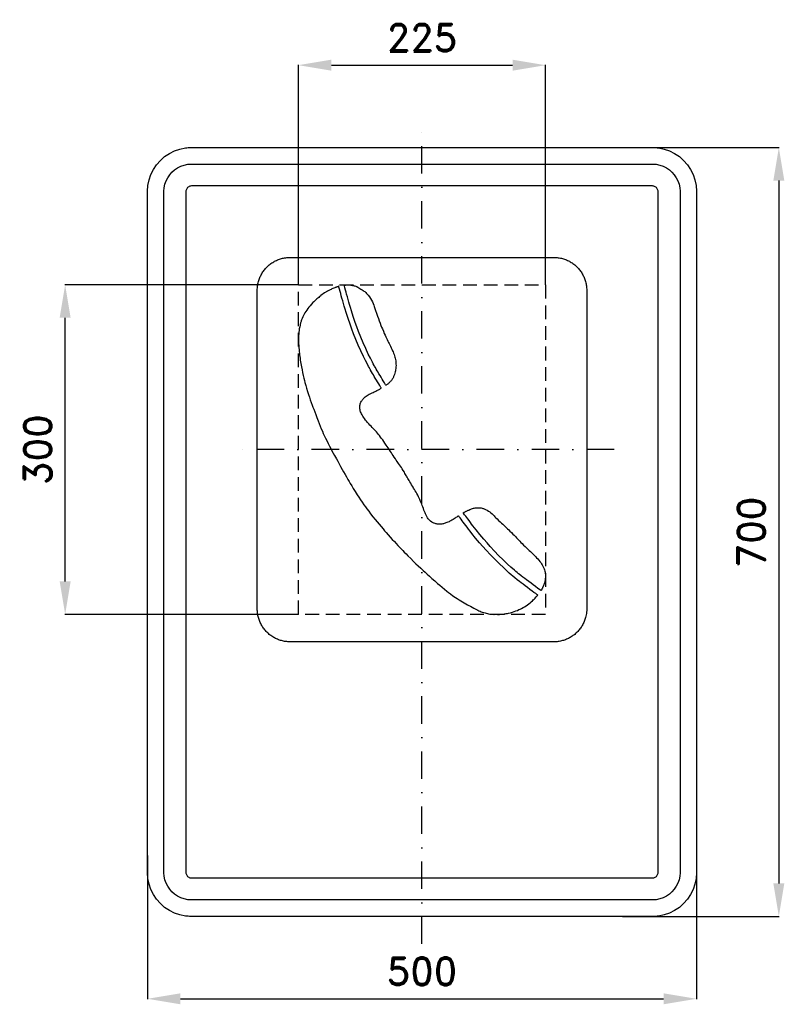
# Model space of a CAD drawing. Header units: millimetres. Extents: x -366 to 330, y -430 to 466.
import ezdxf

# ---------------------------------------------------------------- set-up
doc = ezdxf.new("R2010")
doc.units = ezdxf.units.MM
doc.header["$LTSCALE"] = 5
doc.linetypes.add('ČERCHOVANÁX2', pattern=[2, 1, -0.5, 0, -0.5])
doc.linetypes.add('ČÁRKOVANÁX2', pattern=[1.5, 1, -0.5])
doc.layers.add('Kóty', color=2, linetype='Continuous')
doc.layers.add('Značka', color=7, linetype='Continuous')
doc.styles.get("Standard").update_dxf_attribs({"font": 'romand.shx', "height": 25})
doc.dimstyles.get("Standard").update_dxf_attribs({"dimtxt": 25, "dimasz": 30, "dimexe": 0.18, "dimexo": 0.0625, "dimgap": 12.5, "dimtad": 1, "dimdec": 0, "dimzin": 0, "dimdsep": 46, "dimtxsty": 'Standard', "dimcen": 0.09, "dimadec": 0, "dimazin": 0, "dimtfac": 1, "dimtdec": 0, "dimtofl": 0, "dimtmove": 0, "dimatfit": 3, "dimfxl": 1, "dimtolj": 1, "dimtzin": 0, "dimarcsym": 0})

# ---------------------------------------------------------------- blocks, each defined once
blk = doc.blocks.new('*D0')
at = {"layer": 'Defpoints', "color": 0, "transparency": 16777216}
for p in [(-325, 225), (-112.5, 225), (-112.5, -75)]:
    blk.add_point(p, dxfattribs=at)
at = {"layer": 'Kóty', "color": 0, "lineweight": -2, "transparency": 16777216}
for p, q in [((-112.5625, 225), (-325.18, 225)), ((-325, -45), (-325, 195)), ((-112.5625, -75), (-325.18, -75))]:
    blk.add_line(p, q, dxfattribs=at)
at = {"layer": 'Kóty', "color": 0, "transparency": 16777216}
for points in [[(-330, 195), (-320, 195), (-325, 225)], [(-330, -45), (-320, -45), (-325, -75)]]:
    blk.add_solid(points, dxfattribs=at)
at = {"layer": 'Kóty', "color": 0, "transparency": 16777216, "insert": (-350, 75), "char_height": 25, "attachment_point": 5, "rotation": 90}
blk.add_mtext('\\A1;300', dxfattribs=at)
blk = doc.blocks.new('*D1')
at = {"layer": 'Defpoints', "color": 0, "transparency": 16777216}
for p in [(190.52, 350), (182.61, -350), (325, -350)]:
    blk.add_point(p, dxfattribs=at)
at = {"layer": 'Kóty', "color": 0, "lineweight": -2, "transparency": 16777216}
for p, q in [((190.59, 350), (325.18, 350)), ((325, 320), (325, -320)), ((182.67, -350), (325.18, -350))]:
    blk.add_line(p, q, dxfattribs=at)
at = {"layer": 'Kóty', "color": 0, "transparency": 16777216}
for points in [[(320, 320), (330, 320), (325, 350)], [(320, -320), (330, -320), (325, -350)]]:
    blk.add_solid(points, dxfattribs=at)
at = {"layer": 'Kóty', "color": 0, "transparency": 16777216, "insert": (300, 0), "char_height": 25, "attachment_point": 5, "rotation": 90}
blk.add_mtext('\\A1;700', dxfattribs=at)
blk = doc.blocks.new('*D2')
at = {"layer": 'Defpoints', "color": 0, "transparency": 16777216}
for p in [(250, -284.33), (-250, -294.45), (250, -425)]:
    blk.add_point(p, dxfattribs=at)
at = {"layer": 'Kóty', "color": 0, "lineweight": -2, "transparency": 16777216}
for p, q in [((250, -284.4), (250, -425.18)), ((-250, -294.51), (-250, -425.18)), ((-220, -425), (220, -425))]:
    blk.add_line(p, q, dxfattribs=at)
at = {"layer": 'Kóty', "color": 0, "transparency": 16777216}
for points in [[(-220, -420), (-220, -430), (-250, -425)], [(220, -420), (220, -430), (250, -425)]]:
    blk.add_solid(points, dxfattribs=at)
at = {"layer": 'Kóty', "color": 0, "transparency": 16777216, "insert": (0, -400), "char_height": 25, "attachment_point": 5}
blk.add_mtext('\\A1;500', dxfattribs=at)
blk = doc.blocks.new('*D3')
at = {"layer": 'Defpoints', "color": 0, "transparency": 16777216}
for p in [(112.5, 425), (-112.5, 225), (112.5, 225)]:
    blk.add_point(p, dxfattribs=at)
at = {"layer": 'Kóty', "color": 0, "lineweight": -2, "transparency": 16777216}
for p, q in [((-112.5, 225.0625), (-112.5, 425.18)), ((-82.5, 425), (82.5, 425)), ((112.5, 225.0625), (112.5, 425.18))]:
    blk.add_line(p, q, dxfattribs=at)
at = {"layer": 'Kóty', "color": 0, "transparency": 16777216}
for points in [[(-82.5, 430), (-82.5, 420), (-112.5, 425)], [(82.5, 430), (82.5, 420), (112.5, 425)]]:
    blk.add_solid(points, dxfattribs=at)
at = {"layer": 'Kóty', "color": 0, "transparency": 16777216, "insert": (0, 450), "char_height": 25, "attachment_point": 5}
blk.add_mtext('\\A1;225', dxfattribs=at)

msp = doc.modelspace()

# ---------------------------------------------------------------- linework, layer by layer
at = {"layer": 'Značka', "color": 6, "linetype": 'ČERCHOVANÁX2', "ltscale": 5}
for points in [[(0, -375), (0, 375)], [(175, 75), (-175, 75)]]:
    msp.add_lwpolyline(points, dxfattribs=at)
at = {"layer": 'Značka', "color": 5}
for points in [[(-210, -350), (-210.2, -349.9995), (-210.3, -349.9988, -0.0321716), (-215.5, -349.637), (-220.6, -348.5823), (-225.5, -346.9227), (-230.1, -344.5885), (-234.4, -341.714), (-238.3, -338.2843), (-241.7, -334.4026), (-244.6, -330.0906), (-246.9, -325.4605), (-248.6, -320.5549), (-249.7, -315.4767), (-250, -310.314), (-250, -310.157), (-250, -310), (-250, 310), (-250, 310.157), (-250, 310.314), (-249.6, 315.479), (-248.6, 320.555), (-246.9, 325.464), (-244.6, 330.091), (-241.7, 334.402), (-238.3, 338.284), (-234.4, 341.717), (-230.1, 344.589), (-225.5, 346.906), (-220.6, 348.582), (-215.5, 349.654, -0.0367311), (-210.3, 349.999), (-210.2, 350), (-210, 350), (210, 350), (210.2, 350), (210.3, 349.999, -0.0321716), (215.5, 349.637), (220.6, 348.582), (225.5, 346.923), (230.1, 344.589), (234.4, 341.714), (238.3, 338.284), (241.7, 334.403), (244.6, 330.091), (246.9, 325.46), (248.6, 320.555), (249.7, 315.477), (250, 310.314), (250, 310.157), (250, 310), (250, -310), (250, -310.157), (250, -310.314), (249.6, -315.4791), (248.6, -320.5549), (246.9, -325.4636), (244.6, -330.0906), (241.7, -334.4017), (238.3, -338.2843), (234.4, -341.7172), (230.1, -344.5885), (225.5, -346.9061), (220.6, -348.5823), (215.5, -349.6542, -0.0367341), (210.3, -349.9988), (210.2, -349.9996), (210, -350), (-210, -350)], [(-210, -335), (-210.1, -334.9997), (-210.2, -334.9992, -0.0321601), (-213.4, -334.7731), (-216.6, -334.1139), (-219.7, -333.0767), (-222.6, -331.6178), (-225.3, -329.8212), (-227.7, -327.6777), (-229.8, -325.2516), (-231.6, -322.5566), (-233.1, -319.6628), (-234.1, -316.5968), (-234.8, -313.423), (-235, -310.196), (-235, -310.098), (-235, -310), (-235, 310), (-235, 310.098), (-235, 310.196), (-234.8, 313.424), (-234.1, 316.597), (-233.1, 319.665), (-231.6, 322.557), (-229.8, 325.251), (-227.7, 327.678), (-225.3, 329.823), (-222.6, 331.618), (-219.7, 333.066), (-216.6, 334.114), (-213.4, 334.784, -0.0367287), (-210.2, 334.999), (-210.1, 335), (-210, 335), (210, 335), (210.1, 335), (210.2, 334.999, -0.0321789), (213.4, 334.773), (216.6, 334.114), (219.7, 333.077), (222.6, 331.618), (225.3, 329.821), (227.7, 327.678), (229.8, 325.252), (231.6, 322.557), (233.1, 319.663), (234.1, 316.597), (234.8, 313.423), (235, 310.196), (235, 310.098), (235, 310), (235, -310), (235, -310.098), (235, -310.196), (234.8, -313.424), (234.1, -316.5968), (233.1, -319.6648), (231.6, -322.5566), (229.8, -325.2511), (227.7, -327.6777), (225.3, -329.8233), (222.6, -331.6178), (219.7, -333.0663), (216.6, -334.1139), (213.4, -334.7839), (210.2, -334.9992), (210.1, -334.9997), (210, -335), (-210, -335)], [(-120, -100), (-120.12, -100), (-120.24, -99.999, -0.032176), (-124.11, -99.728, -0.0354414), (-127.92, -98.937, -0.0362606), (-131.6, -97.692, -0.0344037), (-135.07, -95.941, -0.0337135), (-138.3, -93.785, -0.0340917), (-141.21, -91.213, -0.0341856), (-143.79, -88.302, -0.0342456), (-145.94, -85.068, -0.0340273), (-147.68, -81.595, -0.0333729), (-148.94, -77.916, -0.0341419), (-149.74, -74.108, -0.0367803), (-150, -70.236), (-150, -70.118), (-150, -70), (-150, 220), (-150, 220.118), (-150, 220.236, -0.0322112), (-149.73, 224.109, -0.035398), (-148.94, 227.916, -0.0362567), (-147.69, 231.598, -0.0344175), (-145.94, 235.068, -0.0337071), (-143.79, 238.301, -0.034076), (-141.21, 241.213, -0.0342033), (-138.3, 243.788, -0.0342414), (-135.07, 245.941, -0.0340198), (-131.6, 247.68, -0.0334199), (-127.92, 248.937, -0.0341212), (-124.11, 249.741, -0.0367502), (-120.24, 249.999), (-120.12, 250), (-120, 250), (120, 250), (120.12, 250), (120.24, 249.999, -0.032176), (124.11, 249.728, -0.0354605), (127.92, 248.937, -0.0362606), (131.6, 247.692, -0.0344109), (135.07, 245.941, -0.0337199), (138.3, 243.785, -0.034086), (141.21, 241.213, -0.0341806), (143.79, 238.302, -0.0342282), (145.94, 235.068, -0.0340198), (147.68, 231.595, -0.0333706), (148.94, 227.916, -0.0341419), (149.74, 224.108, -0.0367795), (150, 220.236), (150, 220.118), (150, 220), (150, -70), (150, -70.118), (150, -70.236), (149.73, -74.109), (148.94, -77.916), (147.69, -81.598, -0.0344283), (145.94, -85.068, -0.0337199), (143.79, -88.301, -0.034076), (141.21, -91.213, -0.0341972), (138.3, -93.788, -0.034235), (135.07, -95.941, -0.034041), (131.6, -97.68, -0.0334197), (127.92, -98.937, -0.0341328), (124.11, -99.741, -0.0367502), (120.24, -99.999), (120.12, -100), (120, -100), (-120, -100)], [(-37.03, 130.963), (-37.18, 131.215), (-37.33, 131.467), (-38.39, 133.229), (-39.45, 134.986), (-40.46, 136.655), (-41.48, 138.323), (-42.49, 139.994), (-43.5, 141.668), (-44.3, 143.026), (-45.1, 144.39), (-45.94, 145.859), (-46.77, 147.332), (-46.92, 147.593), (-47.07, 147.854), (-47.47, 148.583), (-47.88, 149.313), (-48.67, 150.781), (-49.45, 152.256), (-51.39, 155.985), (-53.27, 159.742), (-55.7, 164.838), (-58.01, 169.991), (-60.24, 175.229), (-62.35, 180.513), (-63.98, 184.783), (-65.53, 189.083), (-67.36, 194.505), (-69.09, 199.959), (-69.96, 202.774), (-70.8, 205.594), (-71.5, 207.975), (-72.18, 210.36), (-72.86, 212.755), (-73.53, 215.154), (-74.05, 217.067), (-74.56, 218.982), (-75.1, 221.001), (-75.65, 223.019), (-75.74, 223.373), (-75.84, 223.727), (-75.89, 223.699), (-75.94, 223.671), (-76.04, 223.616), (-76.14, 223.562), (-76.74, 223.287), (-77.37, 223.055), (-77.74, 222.922), (-78.11, 222.793), (-78.42, 222.689), (-78.73, 222.584), (-79.12, 222.441), (-79.51, 222.294), (-80.42, 221.96), (-81.33, 221.607), (-82.07, 221.277), (-82.79, 220.92), (-83.52, 220.552), (-84.23, 220.177), (-84.8, 219.874), (-85.38, 219.577), (-85.53, 219.499), (-85.69, 219.422), (-85.86, 219.337), (-86.03, 219.252), (-88.73, 217.626), (-91.99, 215.258), (-92.34, 214.977), (-92.57, 214.797), (-92.81, 214.617), (-93.02, 214.448), (-93.24, 214.277), (-94.06, 213.622), (-94.87, 212.952), (-95.67, 212.266), (-96.46, 211.565), (-97.09, 210.98), (-97.72, 210.383), (-98.5, 209.594), (-99.27, 208.796), (-100.64, 207.385), (-101.97, 205.944), (-103.03, 204.7), (-104.03, 203.41), (-104.99, 202.081), (-105.9, 200.716), (-106.59, 199.599), (-107.25, 198.459), (-107.91, 197.211), (-108.51, 195.935), (-108.61, 195.706), (-108.71, 195.477), (-108.75, 195.372), (-108.8, 195.266), (-108.89, 195.056), (-108.99, 194.845), (-109.2, 194.318), (-109.41, 193.786), (-109.67, 193.081), (-109.92, 192.372), (-110.14, 191.663), (-110.36, 190.949), (-110.52, 190.386), (-110.67, 189.82), (-110.82, 189.123), (-110.97, 188.425), (-111.38, 186.646), (-111.76, 184.862), (-111.99, 183.39), (-112.16, 181.907), (-112.3, 180.425), (-112.39, 178.941), (-112.45, 177.748), (-112.48, 176.554), (-112.51, 175.063), (-112.5, 173.573), (-112.41, 171.521), (-112.26, 169.472), (-112.13, 167.756), (-111.99, 166.042), (-111.82, 164.329), (-111.64, 162.617), (-111.49, 161.248), (-111.33, 159.88), (-111.1, 158.18), (-110.85, 156.485), (-110.33, 153.364), (-109.75, 150.255), (-109.24, 147.681), (-108.71, 145.114), (-108.15, 142.559), (-107.56, 140.011), (-107.06, 137.985), (-106.55, 135.966), (-105.87, 133.457), (-105.14, 130.96), (-104.25, 128.02), (-103.32, 125.093), (-102.54, 122.708), (-101.73, 120.331), (-100.89, 117.964), (-100.04, 115.603), (-99.34, 113.708), (-98.63, 111.82), (-97.71, 109.437), (-96.8, 107.05), (-95.74, 104.133), (-94.68, 101.216), (-93.74, 98.809), (-92.76, 96.42), (-91.75, 94.037), (-90.71, 91.666), (-89.86, 89.778), (-88.99, 87.898), (-87.88, 85.558), (-86.76, 83.225), (-85.5, 80.633), (-84.23, 78.052), (-83.16, 75.957), (-82.06, 73.877), (-80.95, 71.829), (-79.81, 69.79), (-78.9, 68.17), (-77.97, 66.557), (-76.78, 64.541), (-75.61, 62.518), (-74.1, 59.769), (-72.61, 57.006), (-71.34, 54.7), (-70.05, 52.406), (-68.75, 50.106), (-67.44, 47.811), (-66.39, 45.987), (-65.33, 44.165), (-64, 41.892), (-62.66, 39.63), (-60.91, 36.784), (-59.12, 33.967), (-57.59, 31.637), (-56.04, 29.327), (-54.44, 27.024), (-52.83, 24.739), (-51.51, 22.908), (-50.18, 21.089), (-48.48, 18.814), (-46.75, 16.555), (-44.71, 13.907), (-42.63, 11.284), (-40.88, 9.136), (-39.1, 7.011), (-37.3, 4.912), (-35.49, 2.828), (-34.03, 1.165), (-32.56, -0.49), (-30.72, -2.549), (-28.88, -4.608), (-27.02, -6.711), (-25.14, -8.806), (-23.57, -10.53), (-21.98, -12.238), (-20.38, -13.944), (-18.76, -15.64), (-17.46, -16.988), (-16.16, -18.325), (-14.49, -19.995), (-12.82, -21.659), (-10.26, -24.224), (-7.68, -26.776), (-5.52, -28.862), (-3.34, -30.923), (-1.14, -32.974), (1.07, -35.013), (2.85, -36.645), (4.62, -38.278), (6.85, -40.34), (9.1, -42.385), (11.6, -44.589), (14.12, -46.767), (16.2, -48.558), (18.29, -50.336), (20.39, -52.075), (22.52, -53.777), (24.23, -55.106), (25.97, -56.406), (28.16, -57.984), (30.4, -59.51), (32.18, -60.68), (33.97, -61.824), (35.48, -62.765), (36.99, -63.687), (38.53, -64.592), (40.08, -65.479), (41.33, -66.183), (42.6, -66.861), (44.22, -67.679), (45.83, -68.512), (47.18, -69.267), (48.52, -70.029), (49.63, -70.622), (50.76, -71.179), (51.9, -71.702), (53.06, -72.192), (54, -72.561), (54.96, -72.893), (56.2, -73.263), (57.44, -73.615), (58.58, -73.96), (59.73, -74.284), (60.72, -74.506), (61.71, -74.673), (62.71, -74.798), (63.72, -74.889), (64.53, -74.944), (65.34, -74.969, 0.00923887), (66.36, -74.956), (67.38, -74.939, -0.0100169), (68.74, -74.972), (70.1, -75, 0.015262), (71.25, -74.962), (72.39, -74.871), (73.55, -74.756), (74.7, -74.617), (75.63, -74.483), (76.56, -74.336), (77.74, -74.135), (78.91, -73.904), (80.71, -73.466), (82.48, -72.938), (83.96, -72.449), (85.42, -71.917), (86.89, -71.338), (88.34, -70.711), (89.49, -70.175), (90.62, -69.607), (92.01, -68.854), (93.38, -68.059), (94.82, -67.173), (96.23, -66.232), (97.37, -65.396), (98.48, -64.512), (99.55, -63.592), (100.59, -62.635), (101.4, -61.842), (102.19, -61.023), (102.99, -60.128), (103.78, -59.211), (103.91, -59.048), (104.05, -58.885), (104.07, -58.871), (104.09, -58.856), (104.13, -58.821), (104.17, -58.785), (104.28, -58.69), (104.38, -58.591), (104.52, -58.451), (104.66, -58.312), (104.81, -58.17), (104.96, -58.028), (105.07, -57.92), (105.19, -57.812), (105.3, -57.704), (105.42, -57.599), (105.44, -57.584), (105.46, -57.57), (105.14, -57.326), (104.82, -57.083), (104.19, -56.607), (103.56, -56.134), (101.97, -54.955), (100.38, -53.778), (98.29, -52.222), (96.2, -50.662), (94.12, -49.104), (92.05, -47.538), (90.4, -46.279), (88.76, -45.01), (86.71, -43.408), (84.69, -41.779), (79.48, -37.342), (74.41, -32.734), (70.27, -28.83), (66.21, -24.846), (62.25, -20.795), (58.4, -16.652), (55.39, -13.304), (52.45, -9.9), (48.89, -5.602), (45.43, -1.224), (43.93, 0.723), (42.44, 2.678), (41.22, 4.279), (40.02, 5.882), (38.82, 7.466), (37.63, 9.048), (36.67, 10.303), (35.71, 11.553), (34.68, 12.872), (33.65, 14.185), (33.46, 14.419), (33.27, 14.654), (33.26, 14.649), (33.25, 14.643), (33.22, 14.628), (33.19, 14.613), (33.13, 14.582), (33.06, 14.549), (32.99, 14.496), (32.93, 14.435), (32.86, 14.38), (32.79, 14.329), (32.74, 14.289), (32.68, 14.248), (32.61, 14.201), (32.54, 14.169), (32.52, 14.165), (32.5, 14.163), (32.36, 14.061), (32.22, 13.96), (31.93, 13.763), (31.64, 13.568), (30.93, 13.076), (30.21, 12.584), (29.25, 11.942), (28.27, 11.327), (27.29, 10.746), (26.29, 10.19), (25.49, 9.765), (24.67, 9.375), (23.62, 8.951), (22.57, 8.54), (21.78, 8.207), (20.99, 7.892), (20.31, 7.672), (19.61, 7.492), (18.9, 7.34), (18.19, 7.223), (17.61, 7.158), (17.04, 7.129, -0.015662), (16.31, 7.143), (15.59, 7.174), (14.77, 7.194), (13.95, 7.244), (13.25, 7.344), (12.56, 7.501), (11.88, 7.694), (11.21, 7.922), (10.68, 8.126), (10.16, 8.352), (9.53, 8.653), (8.92, 8.992), (7.67, 9.882), (6.57, 10.955), (5.75, 11.961), (5.03, 13.041), (4.36, 14.202), (3.76, 15.399), (3.3, 16.391), (2.86, 17.39), (2.31, 18.635), (1.78, 19.893), (1.24, 21.4), (0.71, 22.918), (0.26, 24.153), (-0.22, 25.378), (-0.71, 26.587), (-1.21, 27.791), (-1.61, 28.744), (-2.03, 29.692), (-2.57, 30.872), (-3.13, 32.041), (-3.89, 33.553), (-4.69, 35.042), (-5.39, 36.273), (-6.11, 37.492), (-6.85, 38.712), (-7.59, 39.928), (-8.18, 40.896), (-8.76, 41.865), (-9.49, 43.085), (-10.21, 44.305), (-10.95, 45.53), (-11.69, 46.755), (-12.29, 47.762), (-12.88, 48.772), (-13.45, 49.772), (-14.03, 50.775), (-14.48, 51.572), (-14.93, 52.372), (-15.48, 53.37), (-16.05, 54.361), (-16.99, 55.872), (-17.98, 57.357), (-18.8, 58.588), (-19.62, 59.817), (-20.45, 61.038), (-21.29, 62.254), (-21.96, 63.22), (-22.63, 64.184), (-23.46, 65.372), (-24.27, 66.567), (-25.28, 68.098), (-26.27, 69.641), (-27.09, 70.909), (-27.91, 72.173), (-28.73, 73.426), (-29.56, 74.677), (-30.22, 75.673), (-30.89, 76.661), (-31.76, 77.885), (-32.62, 79.112), (-33.71, 80.763), (-34.8, 82.418), (-35.75, 83.779), (-36.73, 85.119), (-37.72, 86.453), (-38.74, 87.772), (-39.56, 88.817), (-40.41, 89.85), (-41.48, 91.127), (-42.59, 92.373), (-43.9, 93.748), (-45.23, 95.101), (-46.34, 96.247), (-47.44, 97.406), (-48.54, 98.601), (-49.62, 99.817), (-50.48, 100.823), (-51.32, 101.85), (-52.34, 103.189), (-53.31, 104.57), (-53.96, 105.583), (-54.58, 106.624), (-55.06, 107.526), (-55.49, 108.454), (-55.86, 109.405), (-56.17, 110.38), (-56.37, 111.176), (-56.51, 111.984), (-56.62, 113.021), (-56.62, 114.063), (-56.55, 115.036), (-56.38, 115.997), (-56.18, 116.773), (-55.92, 117.532), (-55.61, 118.269), (-55.23, 118.977), (-54.9, 119.527), (-54.52, 120.051), (-54.01, 120.676), (-53.46, 121.277), (-52.57, 122.215), (-51.61, 123.083), (-50.77, 123.72), (-49.87, 124.295), (-48.96, 124.833), (-48.02, 125.336), (-47.25, 125.723), (-46.48, 126.103), (-45.52, 126.585), (-44.55, 127.064), (-43.59, 127.523), (-42.64, 127.982), (-41.89, 128.356), (-41.14, 128.742), (-40.41, 129.131), (-39.69, 129.523), (-39.1, 129.838), (-38.52, 130.155), (-37.89, 130.502), (-37.25, 130.844), (-37.14, 130.904), (-37.03, 130.963)], [(108.43, -53.33), (108.11, -53.104), (107.8, -52.878), (105.61, -51.304), (103.43, -49.726), (101.36, -48.218), (99.29, -46.702), (97.24, -45.179), (95.2, -43.639), (93.58, -42.399), (91.97, -41.15), (90.28, -39.819), (88.61, -38.46), (88.31, -38.217), (88.02, -37.973), (87.37, -37.446), (86.71, -36.916), (85.41, -35.849), (84.13, -34.767), (80.96, -32.023), (77.86, -29.213), (73.79, -25.369), (69.83, -21.416), (65.96, -17.385), (62.19, -13.266), (59.24, -9.932), (56.35, -6.548), (52.82, -2.277), (49.34, 2.043), (47.88, 3.884), (46.42, 5.728), (45.22, 7.254), (44.04, 8.787), (42.86, 10.325), (41.69, 11.87), (40.76, 13.104), (39.84, 14.342), (38.87, 15.669), (37.9, 17.007), (37.74, 17.244), (37.57, 17.482), (37.63, 17.524), (37.7, 17.565), (37.84, 17.651), (37.98, 17.736), (38.34, 17.944), (38.7, 18.143), (39.18, 18.395), (39.66, 18.635), (40.16, 18.874), (40.67, 19.111), (41.08, 19.305), (41.49, 19.501), (42.02, 19.752), (42.54, 20.001), (43.45, 20.406), (44.37, 20.778), (45.17, 21.07), (45.98, 21.329), (46.8, 21.553), (47.63, 21.738), (48.29, 21.858), (48.96, 21.939), (49.79, 21.978), (50.62, 21.996), (51.55, 22.036, -0.0205088), (52.47, 22.043), (53.23, 21.986), (53.99, 21.868), (54.73, 21.714), (55.46, 21.516), (56.03, 21.327), (56.6, 21.104), (57.28, 20.782), (57.96, 20.439), (59.37, 19.754), (60.72, 18.996), (61.81, 18.226), (62.83, 17.361), (63.84, 16.437), (64.83, 15.487), (65.62, 14.702), (66.4, 13.914), (67.39, 12.941), (68.38, 11.973), (69.78, 10.59), (71.2, 9.217), (72.39, 8.096), (73.59, 6.987), (74.78, 5.88), (75.97, 4.77), (76.91, 3.889), (77.83, 2.992), (78.95, 1.857), (80.07, 0.732), (81.47, -0.56), (82.87, -1.854), (84, -2.986), (85.09, -4.151), (86.18, -5.312), (87.27, -6.472), (88.13, -7.396), (89, -8.314), (90.09, -9.429), (91.19, -10.532), (92.59, -11.918), (94, -13.287), (95.22, -14.425), (96.43, -15.556), (97.66, -16.703), (98.88, -17.855), (99.87, -18.79), (100.84, -19.74), (102.04, -20.973), (103.24, -22.207), (104.42, -23.379), (105.57, -24.574), (106.5, -25.631), (107.38, -26.732), (108.21, -27.861), (109, -29.027), (109.58, -29.985), (110.13, -30.966), (110.76, -32.216), (111.29, -33.508), (111.63, -34.556), (111.91, -35.623), (112.11, -36.519), (112.27, -37.421), (112.4, -38.326), (112.48, -39.237), (112.51, -39.973), (112.5, -40.708), (112.43, -41.637), (112.32, -42.562), (112.21, -43.407), (112.08, -44.247), (111.95, -44.932), (111.78, -45.611), (111.59, -46.275), (111.38, -46.933), (111.21, -47.454), (111.02, -47.972), (110.8, -48.516), (110.58, -49.054), (110.54, -49.146), (110.5, -49.238), (110.47, -49.302), (110.44, -49.366), (110.38, -49.49), (110.33, -49.613), (110.19, -49.93), (110.05, -50.246), (109.86, -50.664), (109.67, -51.079), (109.46, -51.487), (109.25, -51.892), (109.08, -52.215), (108.91, -52.535), (108.71, -52.875), (108.5, -53.209), (108.47, -53.27), (108.43, -53.33)]]:
    msp.add_lwpolyline(points, format="xyb", dxfattribs=at)
for points in [[(-210, -315), (210, -315), (210, -315), (210, -315), (210.7, -314.955), (211.3, -314.823), (211.9, -314.615), (212.5, -314.324), (213.1, -313.964), (213.5, -313.536), (214, -313.05), (214.3, -312.511), (214.6, -311.933), (214.8, -311.319), (215, -310.685), (215, -310.039), (215, -310.02), (215, -310), (215, 310), (215, 310.02), (215, 310.039), (215, 310.685), (214.8, 311.319), (214.6, 311.933), (214.3, 312.511), (214, 313.05), (213.5, 313.536), (213.1, 313.965), (212.5, 314.324), (211.9, 314.613), (211.3, 314.823), (210.7, 314.957), (210, 315), (210, 315), (210, 315), (-210, 315), (-210, 315), (-210, 315), (-210.7, 314.955), (-211.3, 314.823), (-211.9, 314.615), (-212.5, 314.324), (-213.1, 313.964), (-213.5, 313.536), (-214, 313.05), (-214.3, 312.511), (-214.6, 311.933), (-214.8, 311.319), (-215, 310.685), (-215, 310.039), (-215, 310.02), (-215, 310), (-215, -310), (-215, -310.02), (-215, -310.039), (-215, -310.685), (-214.8, -311.319), (-214.6, -311.933), (-214.3, -312.511), (-214, -313.05), (-213.5, -313.536), (-213.1, -313.965), (-212.5, -314.324), (-211.9, -314.613), (-211.3, -314.823), (-210.7, -314.957), (-210, -315), (-210, -315), (-210, -315)], [(-32.85, 133.558), (-33, 133.815), (-33.15, 134.071), (-34.19, 135.822), (-35.23, 137.566), (-36.22, 139.211), (-37.2, 140.856), (-38.19, 142.497), (-39.18, 144.137), (-39.97, 145.456), (-40.76, 146.775), (-41.61, 148.194), (-42.46, 149.617), (-42.6, 149.866), (-42.75, 150.116), (-43.16, 150.845), (-43.56, 151.575), (-44.35, 153.041), (-45.13, 154.514), (-47.04, 158.223), (-48.88, 161.962), (-51.26, 167.011), (-53.5, 172.115), (-55.66, 177.274), (-57.71, 182.477), (-59.27, 186.662), (-60.78, 190.869), (-62.57, 196.144), (-64.28, 201.45), (-65.14, 204.237), (-65.98, 207.031), (-66.66, 209.373), (-67.32, 211.719), (-67.98, 214.06), (-68.63, 216.406), (-69.13, 218.288), (-69.64, 220.17), (-70.18, 222.174), (-70.71, 224.18), (-70.81, 224.531), (-70.9, 224.882), (-70.87, 224.879), (-70.83, 224.877), (-70.76, 224.873), (-70.7, 224.87), (-70.53, 224.861), (-70.36, 224.851), (-70.14, 224.847), (-69.93, 224.851), (-69.72, 224.858), (-69.51, 224.871), (-69.32, 224.89), (-69.14, 224.916), (-68.88, 224.959), (-68.63, 225), (-67.62, 225.047), (-66.61, 224.973), (-65.76, 224.889), (-64.91, 224.784), (-64.06, 224.642), (-63.21, 224.47), (-62.52, 224.318), (-61.83, 224.16), (-61.07, 223.985), (-60.32, 223.792), (-60.19, 223.756), (-60.06, 223.72), (-59.91, 223.633), (-59.76, 223.547), (-59.46, 223.371), (-59.16, 223.196), (-58.4, 222.76), (-57.64, 222.328), (-56.62, 221.75), (-55.61, 221.163), (-54.6, 220.561), (-53.62, 219.929), (-52.86, 219.4), (-52.12, 218.835), (-51.25, 218.078), (-50.42, 217.269), (-49.04, 215.751), (-47.8, 214.119), (-46.86, 212.659), (-46.01, 211.138), (-45.22, 209.545), (-44.5, 207.92), (-43.96, 206.578), (-43.45, 205.22), (-42.85, 203.493), (-42.26, 201.761), (-41.35, 199.166), (-40.43, 196.576), (-39.68, 194.446), (-38.94, 192.317), (-38.18, 190.218), (-37.4, 188.128), (-36.76, 186.473), (-36.09, 184.832), (-35.19, 182.811), (-34.3, 180.79), (-33.64, 179.236), (-32.97, 177.687), (-32.37, 176.408), (-31.75, 175.14), (-31.1, 173.851), (-30.46, 172.564), (-29.93, 171.522), (-29.4, 170.481), (-28.72, 169.144), (-28.08, 167.794), (-27.46, 166.424), (-26.86, 165.045), (-26.37, 163.877), (-25.88, 162.703), (-25.42, 161.509), (-25.01, 160.299), (-24.7, 159.307), (-24.44, 158.303), (-24.17, 157.019), (-23.96, 155.722), (-23.78, 154.222), (-23.68, 152.715), (-23.66, 151.464), (-23.73, 150.214), (-23.85, 148.984), (-24.03, 147.761), (-24.21, 146.792), (-24.44, 145.834), (-24.79, 144.663), (-25.16, 143.5), (-25.39, 142.797), (-25.63, 142.098), (-25.85, 141.529), (-26.09, 140.969), (-26.35, 140.422), (-26.63, 139.886), (-26.87, 139.457), (-27.13, 139.037), (-27.47, 138.519), (-27.84, 138.017), (-28.32, 137.424), (-28.84, 136.861), (-29.3, 136.395), (-29.79, 135.946), (-30.29, 135.499), (-30.81, 135.067), (-31.25, 134.72), (-31.69, 134.382), (-32.17, 134.028), (-32.66, 133.685), (-32.76, 133.621), (-32.85, 133.558)]]:
    msp.add_lwpolyline(points, dxfattribs=at)
at = {"layer": 'Značka', "color": 6, "linetype": 'ČÁRKOVANÁX2', "ltscale": 2.5}
msp.add_lwpolyline([(-112.5, -75), (-112.5, 225), (112.5, 225), (112.5, -75), (-112.5, -75)], dxfattribs=at)

# ---------------------------------------------------------------- dimensions: what is measured, and where the dimension line sits
at = {"layer": 'Kóty'}
for base, p1, p2, picture, middle in [((112.5, 425), (-112.5, 225), (112.5, 225), '*D3', (0, 450)), ((250, -425), (-250, -294.4474), (250, -284.3349), '*D2', (0, -400))]:
    dim = msp.add_linear_dim(base=base, p1=p1, p2=p2, dimstyle='Standard', dxfattribs=at)
    dim.commit()
    dim.dimension.update_dxf_attribs({"geometry": picture, "text_midpoint": middle})
for base, p1, p2, picture, middle in [((325, -350), (190.5244, 350), (182.6082, -350), '*D1', (300, 0)), ((-325, 225), (-112.5, -75), (-112.5, 225), '*D0', (-350, 75))]:
    dim = msp.add_linear_dim(base=base, p1=p1, p2=p2, angle=90, dimstyle='Standard', dxfattribs=at)
    dim.commit()
    dim.dimension.update_dxf_attribs({"geometry": picture, "text_midpoint": middle})

doc.saveas('drawing.dxf')
